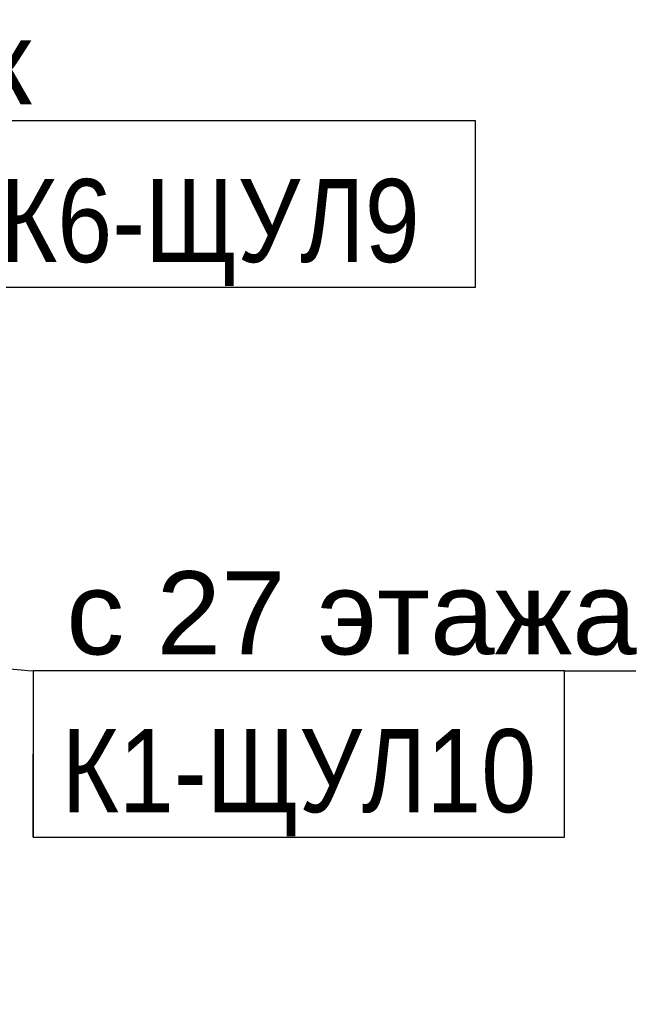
# Model space of a CAD drawing. Header units: millimetres. Extents: x -277772 to 277599, y -59564 to 282085.
# Tile 95 of 192: x -54431 to -52545, y 80740 to 83703. Entities that reach past the tile are written whole.
import ezdxf
from ezdxf import colors
from ezdxf.entities.mleader import LeaderData, LeaderLine
from ezdxf.enums import TextEntityAlignment as Align
from ezdxf.math import Vec2, Vec3

# ---------------------------------------------------------------- set-up
doc = ezdxf.new("R2018")
doc.units = ezdxf.units.MM
doc.set_wipeout_variables(frame=1)
doc.layers.add('КИП_выноска', color=6, linetype='Continuous', lineweight=25)
doc.styles.add('CP.Text', font='arial.ttf')
doc.styles.add('GOST 2.304', font='arial.ttf', dxfattribs={"width": 0.85})

# ---------------------------------------------------------------- blocks, each defined once
blk = doc.blocks.new('_None')
blk = doc.blocks.new('*U58')
at = {"color": 0, "linetype": 'Continuous', "lineweight": 30, "ltscale": 75, "width": 0.85, "flags": 104}
blk.add_attdef('ПРИМЕЧАНИЕ_1', text='', height=2.5, dxfattribs=at).set_placement((8, 3.611), align=Align.BOTTOM_CENTER)
at = {"color": 0, "lineweight": 30, "width": 0.85, "flags": 104}
blk.add_attdef('ПРИМЕЧАНИЕ_2', text='', height=2.5, dxfattribs=at).set_placement((8, -7.53), align=Align.BOTTOM_CENTER)
at = {"color": 0, "lineweight": 30, "style": 'GOST 2.304', "width": 0.85}
for tag, p in [('ИМЯ_КАБЕЛЯ_2', (8, -7.5)), ('ИМЯ_КАБЕЛЯ_3', (8, -12.5)), ('ИМЯ_КАБЕЛЯ_4', (8, -17.5)), ('ИМЯ_КАБЕЛЯ_5', (8, -22.5)), ('ИМЯ_КАБЕЛЯ_6', (8, -27.5)), ('ИМЯ_КАБЕЛЯ_7', (8, -32.5)), ('ИМЯ_КАБЕЛЯ_8', (8, -37.5)), ('ИМЯ_КАБЕЛЯ_9', (8, -42.5))]:
    blk.add_attdef(tag, text='', height=2.5, dxfattribs=at).set_placement(p, align=Align.BOTTOM_CENTER)
at = {"linetype": 'Continuous'}
blk.add_wipeout([(0, 2.5), (16, 2.5), (16, -2.5), (0, -2.5)], dxfattribs=at)
at = {"color": 0}
blk.add_line((0, -2.5), (0, 0), dxfattribs=at)
at = {"color": 0, "linetype": 'Continuous'}
blk.add_lwpolyline([(0, -2.5), (16, -2.5), (16, 2.5), (0, 2.5)], close=True, dxfattribs=at)
at = {"color": 0, "lineweight": 30, "style": 'GOST 2.304', "width": 0.85}
blk.add_attdef('ИМЯ_КАБЕЛЯ_1', text='', height=2.5, dxfattribs=at).set_placement((8, -2.5), align=Align.BOTTOM_CENTER)

msp = doc.modelspace()

# ---------------------------------------------------------------- leaders
at = {"layer": 'КИП_выноска'}
ml = msp.add_multileader_mtext('Standard', dxfattribs=at)
ml.set_content('на -2 этаж', color=256, style='CP.Text')
ml.set_leader_properties(color=256, linetype='ByLayer', lineweight=-1)
ml.set_arrow_properties(name='NONE')
ml.build(insert=Vec2(0, 0))
ml.multileader.update_dxf_attribs({"has_dogleg": 0, "text_left_attachment_type": 6, "text_right_attachment_type": 6, "dogleg_length": 0.5, "arrow_head_size": 300})
ctx = ml.context
ctx.base_point, ctx.char_height, ctx.arrow_head_size, ctx.landing_gap_size, ctx.plane_origin = Vec3(-56150.8, 83398.4), 250, 300, 100, Vec3(-53626.9, 80738.5)
ctx.left_attachment, ctx.right_attachment = 6, 6
notes = []
notes.append((ctx, [(0, (1, 1, 0), (-56151.3, 83398.4), (1, 0), 0.5, [(0, [(-56785.3, 83320.1)], 0, [])])]))
ctx.mtext.insert, ctx.mtext.width, ctx.mtext.flow_direction = Vec3(-56050.8, 83698.4), 1765.313, 5
ctx.mtext.has_bg_fill, ctx.mtext.bg_color, ctx.mtext.bg_scale_factor, ctx.mtext.bg_transparency, ctx.mtext.use_window_bg_color = 1, -1027028792, 1.5, 0, 1
ml = msp.add_multileader_mtext('Standard', dxfattribs=at)
ml.set_content('с 27 этажа', color=256, style='CP.Text')
ml.set_leader_properties(color=256, linetype='ByLayer', lineweight=-1)
ml.set_arrow_properties(name='NONE')
ml.build(insert=Vec2(0, 0))
ml.multileader.update_dxf_attribs({"has_dogleg": 0, "text_left_attachment_type": 6, "text_right_attachment_type": 6, "dogleg_length": 0.5, "arrow_head_size": 300})
ctx = ml.context
ctx.base_point, ctx.char_height, ctx.arrow_head_size, ctx.landing_gap_size, ctx.plane_origin = Vec3(-54391, 81742.9), 250, 300, 100, Vec3(-51470.2, 79083)
ctx.left_attachment, ctx.right_attachment = 6, 6
notes.append((ctx, [(0, (1, 1, 0), (-54391.5, 81742.9), (1, 0), 0.5, [(0, [(-56620.1, 81937.1)], 0, [])])]))
ctx.mtext.insert, ctx.mtext.width, ctx.mtext.flow_direction = Vec3(-54291, 82042.9), 1746.063, 5
ctx.mtext.has_bg_fill, ctx.mtext.bg_color, ctx.mtext.bg_scale_factor, ctx.mtext.bg_transparency, ctx.mtext.use_window_bg_color = 1, -1027028792, 1.5, 0, 1
for ctx, leaders in notes:
    for number, flags, end, landing, length, lines in leaders:
        leader = LeaderData()
        leader.index, (leader.has_last_leader_line, leader.has_dogleg_vector, leader.attachment_direction) = number, flags
        leader.last_leader_point, leader.dogleg_vector, leader.dogleg_length = Vec3(end), Vec3(landing), length
        for number, points, colour, breaks in lines:
            line = LeaderLine()
            line.index, line.vertices, line.color, line.breaks = number, Vec3.list(points), colors.encode_raw_color(colour), breaks
            leader.lines.append(line)
        ctx.leaders.append(leader)

# ---------------------------------------------------------------- next in the draw order: block references
ref = msp.add_blockref('*U58', (-54658.9, 83148.4), dxfattribs=dict(at, xscale=100, yscale=100, zscale=100))
lines = msp.add_mtext('\\W0.8500;', dxfattribs={"layer": '0', "color": 0, "linetype": 'Continuous', "lineweight": 30, "ltscale": 75, "insert": (-53858.9, 83509.5), "char_height": 2.5, "attachment_point": 1})
ref.add_attrib('ПРИМЕЧАНИЕ_1', '', (-53858.9, 83509.5), dxfattribs={"flags": 104}).embed_mtext(lines)
ref.add_attrib('ИМЯ_КАБЕЛЯ_1', 'К6-ЩУЛ9', dxfattribs={"layer": '0', "color": 0, "lineweight": 30, "height": 250, "style": 'GOST 2.304', "width": 0.85}).set_placement((-53858.9, 82898.4), align=Align.BOTTOM_CENTER)
lines = msp.add_mtext('\\W0.8500;', dxfattribs={"layer": '0', "color": 0, "lineweight": 30, "insert": (-53858.9, 82395.4), "char_height": 2.5, "attachment_point": 1})
ref.add_attrib('ПРИМЕЧАНИЕ_2', '', (-53858.9, 82395.4), dxfattribs={"flags": 104}).embed_mtext(lines)
ref = msp.add_blockref('*U58', (-54391, 81492.9), dxfattribs=dict(at, xscale=100, yscale=100, zscale=100))
lines = msp.add_mtext('\\W0.8500;', dxfattribs={"layer": '0', "color": 0, "linetype": 'Continuous', "lineweight": 30, "ltscale": 75, "insert": (-53591, 81853.9), "char_height": 2.5, "attachment_point": 1})
ref.add_attrib('ПРИМЕЧАНИЕ_1', '', (-53591, 81853.9), dxfattribs={"flags": 104}).embed_mtext(lines)
ref.add_attrib('ИМЯ_КАБЕЛЯ_1', 'К1-ЩУЛ10', dxfattribs={"layer": '0', "color": 0, "lineweight": 30, "height": 250, "style": 'GOST 2.304', "width": 0.85}).set_placement((-53591, 81242.9), align=Align.BOTTOM_CENTER)
lines = msp.add_mtext('\\W0.8500;', dxfattribs={"layer": '0', "color": 0, "lineweight": 30, "insert": (-53591, 80739.9), "char_height": 2.5, "attachment_point": 1})
ref.add_attrib('ПРИМЕЧАНИЕ_2', '', (-53591, 80739.9), dxfattribs={"flags": 104}).embed_mtext(lines)

doc.saveas('drawing.dxf')
